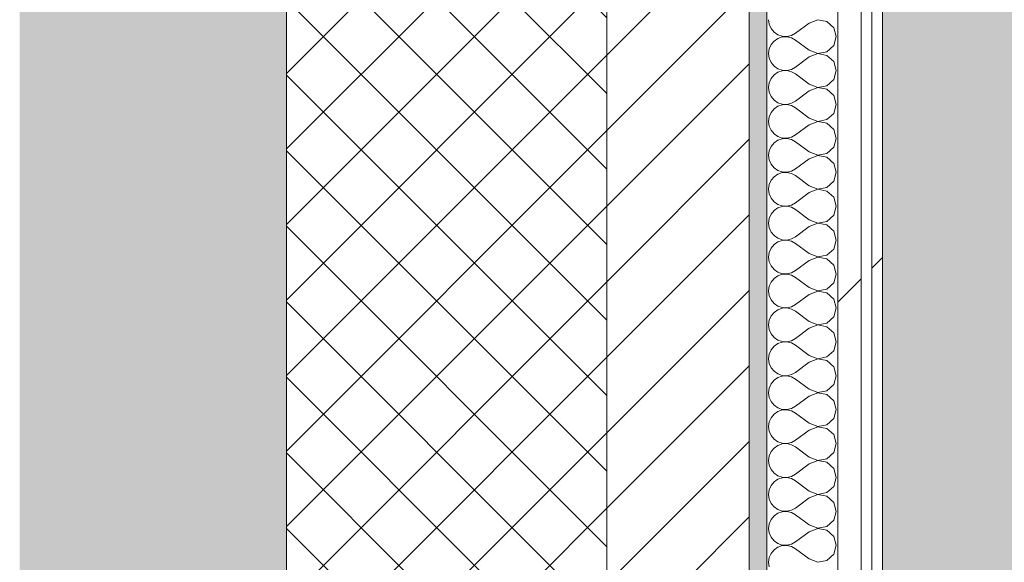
# Model space of a CAD drawing. Header units: millimetres. Extents: x -40968 to 13979, y -19284 to 4746.
# Tile 210 of 256: x -2101 to -1548, y -8038 to -7733. Entities that reach past the tile are written whole.
import ezdxf

# ---------------------------------------------------------------- set-up
doc = ezdxf.new("R2010")
doc.units = ezdxf.units.MM
doc.header["$MEASUREMENT"] = 0
doc.linetypes.add('Wipeout_Contour', pattern=[1000, 0, -1000])
for name, color, linetype in [('12_FAÇ_Façana', 7, 'Continuous'), ('Nuevo_08_E_Envans secs', 7, 'Continuous'), ('Nuevo_14_PAV_Soft Light Grey 0554', 7, 'Continuous')]:
    doc.layers.add(name, color=color, linetype=linetype)
for name, color, linetype, lineweight, true_color in [('12_FAÇ_Façana_Pluma_Nº__102', 7, 'Continuous', 5, 0xcccccc), ('12_FAÇ_Façana_Pluma_Nº__174', 7, 'Continuous', 13, 0xe4ad2c), ('12_FAÇ_Façana_Pluma_Nº__176', 7, 'Continuous', 15, 0x93a0c6), ('Nuevo_08_E_Envans secs_Pluma_Nº__102', 7, 'Continuous', 5, 0xcccccc), ('Nuevo_08_E_Envans secs_Pluma_Nº__171', 171, 'Continuous', 13, 0xaaaaff), ('Nuevo_08_E_Envans secs_Pluma_Nº__177', 7, 'Continuous', 15, 0xf7e046), ('Nuevo_14_PAV_Soft Light Grey 0554_Pluma_Nº__245', 7, 'Continuous', 13, 0xe8e8e8)]:
    doc.layers.add(name, color=color, linetype=linetype, lineweight=lineweight, true_color=true_color)
for name, color, linetype, lineweight in [('12_FAÇ_Façana_Pluma_Nº__2', 8, 'Continuous', 5), ('12_FAÇ_Façana_Pluma_Nº__7', 7, 'Continuous', 5), ('Nuevo_08_E_Envans secs_Pluma_Nº__1', 7, 'Continuous', 5)]:
    doc.layers.add(name, color=color, linetype=linetype, lineweight=lineweight)
pattern_1 = [(45, (0, 0), (-183.848, 183.848), [195, -65]), (45, (7e-14, 183.85), (-183.848, 183.848), [195, -65])]

# ---------------------------------------------------------------- blocks, each defined once
blk = doc.blocks.new('Forjado_1_1', base_point=(-23046.79, -1194.06))
at = {"layer": 'Nuevo_14_PAV_Soft Light Grey 0554_Pluma_Nº__245', "linetype": 'Continuous', "lineweight": 0, "true_color": 0xe8e8e8}
h = blk.add_hatch(color=254, dxfattribs=at)
h.paths.add_polyline_path([(-23046.79, -1194.06), (-1631.11, -1193.63), (-1631.11, -6938.97), (-1556.11, -6938.97), (-1556.11, -7503.98), (-1616.26, -7503.98), (-1616.05, -11935.98), (-1564.89, -11935.98), (-1564.89, -12491.98), (-2024.11, -12491.98), (-2024.11, -12338.98), (-6997.39, -12338.98), (-6997.39, -12391.98), (-3637.68, -12391.98), (-3638.94, -13690.72), (-3644.87, -17130.96), (428.17, -17130.98), (428.89, -16788.98), (778.89, -16788.98), (778.35, -17142.97), (2622.91, -17145.82), (2623.01, -17079.79), (3389.91, -17080.98), (3389.61, -17276.98), (5489.84, -17280.21), (5489.84, -17141.49), (5763.89, -17141.49), (5763.89, -16738.98), (6378.89, -16738.98), (6378.89, -12488.98), (5778.89, -12488.98), (5779.74, -11938.87), (6782.11, -11938.85), (6782.11, -9207.42), (6082.11, -9207.42), (6016.11, -7504.98), (6016.11, -9073.42), (2073.42, -9073.42), (2073.42, -5267.32), (5998.89, -5267.32), (5998.89, -1708.98), (5884.89, -967.98), (7332.11, -967.98), (7332.11, 1999.55), (-28277.4, 1999.55), (-23028.39, 1969.01)])
h.paths.add_polyline_path([(492.89, -5267.32), (1951.42, -5267.32), (1951.42, -9073.42), (492.89, -9073.42)], flags=0)
at = {"layer": 'Nuevo_14_PAV_Soft Light Grey 0554_Pluma_Nº__245', "color": 254, "linetype": 'Continuous', "lineweight": 13, "true_color": 0xe8e8e8, "flags": 128}
blk.add_lwpolyline([(428.17, -17130.98), (-3644.87, -17130.96), (-3638.94, -13690.72), (-3637.68, -12391.98), (-6997.39, -12391.98), (-6997.39, -12338.98), (-2024.11, -12338.98), (-2024.11, -12491.98), (-1564.89, -12491.98), (-1564.89, -11935.98), (-1616.05, -11935.98), (-1616.26, -7503.98), (-1556.11, -7503.98), (-1556.11, -6938.97), (-1631.11, -6938.97), (-1631.11, -1193.63), (-23046.79, -1194.06)], dxfattribs=at)
blk = doc.blocks.new('Muro_1_1', base_point=(-1681.11, -1193.98))
at = {"layer": '12_FAÇ_Façana_Pluma_Nº__102', "linetype": 'Continuous', "lineweight": 0, "true_color": 0xe5e5e5}
blk.add_hatch(color=254, dxfattribs=at).paths.add_polyline_path([(-2101.11, -10658.98), (-1951.11, -10658.98), (-1951.11, -7438.98), (-1971.11, -7438.98), (-1971.11, -6988.97), (-1951.11, -6988.97), (-1951.11, -1638.98), (-2101.11, -1638.98)])
at = {"layer": '12_FAÇ_Façana_Pluma_Nº__174', "linetype": 'Continuous', "lineweight": 13, "true_color": 0xe4ad2c}
h = blk.add_hatch(dxfattribs=at)
h.set_pattern_fill('SATE_Aislamiento_0001', color=42, style=0, pattern_type=2)
h.set_pattern_definition([(45, (0, 0), (-21.2132, 21.2132), []), (135, (0, 0), (21.2132, 21.2132), [])])
h.paths.add_polyline_path([(-1951.11, -7438.98), (-1951.11, -10658.98), (-1771.11, -10658.98), (-1771.11, -7438.98)])
at = {"layer": '12_FAÇ_Façana_Pluma_Nº__176', "linetype": 'Continuous', "lineweight": 0, "true_color": 0x495063}
blk.add_hatch(color=251, dxfattribs=at).paths.add_polyline_path([(-1691.11, -7438.98), (-1691.11, -10658.98), (-1681.11, -10658.98), (-1681.11, -7438.98)])
at = {"layer": '12_FAÇ_Façana_Pluma_Nº__2', "linetype": 'Continuous', "lineweight": 5}
h = blk.add_hatch(dxfattribs=at)
h.set_pattern_fill('Ceramic_0001', color=8, style=0, pattern_type=2)
h.set_pattern_definition([(45, (0, 0), (-21.2132, 21.2132), [])])
h.paths.add_polyline_path([(-1771.11, -7438.98), (-1771.11, -10658.98), (-1691.11, -10658.98), (-1691.11, -7438.98)])
at = {"layer": '12_FAÇ_Façana_Pluma_Nº__7', "color": 7, "linetype": 'Continuous', "lineweight": 5}
for p, q in [((-1951.11, -7438.98), (-1951.11, -10658.98)), ((-1771.11, -10658.98), (-1771.11, -7438.98)), ((-1691.11, -10658.98), (-1691.11, -7438.98))]:
    blk.add_line(p, q, dxfattribs=at)
at = {"layer": '12_FAÇ_Façana_Pluma_Nº__7', "color": 7, "linetype": 'Continuous', "lineweight": 5, "flags": 128}
blk.add_lwpolyline([(-1681.11, -10658.98), (-1681.11, -7438.98)], dxfattribs=at)
blk = doc.blocks.new('*X363')
at = {"layer": 'Nuevo_08_E_Envans secs_Pluma_Nº__102', "color": 254, "linetype": 'Continuous', "lineweight": 5, "true_color": 0xcccccc}
for p, q in [((-1680.16, -7733.33), (-1679.79, -7735.94)), ((-1679.79, -7735.94), (-1678.73, -7738.34)), ((-1657.3, -7735.24), (-1664.92, -7740.95)), ((-1652.44, -7733.37), (-1657.3, -7735.24)), ((-1647.33, -7734.34), (-1652.44, -7733.37)), ((-1643.48, -7737.85), (-1647.33, -7734.34)), ((-1642.06, -7742.86), (-1643.48, -7737.85)), ((-1678.73, -7738.34), (-1677.06, -7740.36)), ((-1677.06, -7740.36), (-1674.89, -7741.85)), ((-1674.89, -7741.85), (-1672.4, -7742.69)), ((-1672.4, -7743.02), (-1674.89, -7743.86)), ((-1672.4, -7742.69), (-1669.78, -7742.82)), ((-1669.78, -7742.9), (-1672.4, -7743.02)), ((-1669.78, -7742.82), (-1667.22, -7742.22)), ((-1667.22, -7743.49), (-1669.78, -7742.9)), ((-1667.22, -7742.22), (-1664.92, -7740.95)), ((-1664.92, -7744.76), (-1667.22, -7743.49)), ((-1643.48, -7747.86), (-1642.06, -7742.86)), ((-1678.73, -7747.37), (-1679.79, -7749.78)), ((-1677.06, -7745.35), (-1678.73, -7747.37)), ((-1674.89, -7743.86), (-1677.06, -7745.35)), ((-1657.3, -7750.48), (-1664.92, -7744.76)), ((-1647.33, -7751.38), (-1643.48, -7747.86)), ((-1679.79, -7749.78), (-1680.16, -7752.38)), ((-1680.16, -7752.38), (-1679.79, -7754.98)), ((-1657.3, -7754.29), (-1664.92, -7760)), ((-1657.3, -7750.48), (-1652.44, -7752.34)), ((-1652.44, -7752.42), (-1657.3, -7754.29)), ((-1652.44, -7752.34), (-1647.33, -7751.38)), ((-1647.33, -7753.39), (-1652.44, -7752.42)), ((-1643.48, -7756.9), (-1647.33, -7753.39)), ((-1679.79, -7754.98), (-1678.73, -7757.39)), ((-1678.73, -7757.39), (-1677.06, -7759.41)), ((-1677.06, -7759.41), (-1674.89, -7760.9)), ((-1667.22, -7761.27), (-1664.92, -7760)), ((-1642.06, -7761.9), (-1643.48, -7756.9)), ((-1677.06, -7764.4), (-1678.73, -7766.42)), ((-1674.89, -7762.91), (-1677.06, -7764.4)), ((-1674.89, -7760.9), (-1672.4, -7761.74)), ((-1672.4, -7762.07), (-1674.89, -7762.91)), ((-1672.4, -7761.74), (-1669.78, -7761.87)), ((-1669.78, -7761.94), (-1672.4, -7762.07)), ((-1669.78, -7761.87), (-1667.22, -7761.27)), ((-1667.22, -7762.54), (-1669.78, -7761.94)), ((-1664.92, -7763.81), (-1667.22, -7762.54)), ((-1657.3, -7769.52), (-1664.92, -7763.81)), ((-1643.48, -7766.91), (-1642.06, -7761.9)), ((-1679.79, -7768.83), (-1680.16, -7771.43)), ((-1678.73, -7766.42), (-1679.79, -7768.83)), ((-1657.3, -7769.52), (-1652.44, -7771.39)), ((-1652.44, -7771.39), (-1647.33, -7770.42)), ((-1647.33, -7770.42), (-1643.48, -7766.91)), ((-1680.16, -7771.43), (-1679.79, -7774.03)), ((-1679.79, -7774.03), (-1678.73, -7776.44)), ((-1678.73, -7776.44), (-1677.06, -7778.46)), ((-1657.3, -7773.33), (-1664.92, -7779.05)), ((-1652.44, -7771.47), (-1657.3, -7773.33)), ((-1647.33, -7772.43), (-1652.44, -7771.47)), ((-1643.48, -7775.95), (-1647.33, -7772.43)), ((-1642.06, -7780.95), (-1643.48, -7775.95)), ((-1677.06, -7778.46), (-1674.89, -7779.95)), ((-1674.89, -7781.96), (-1677.06, -7783.45)), ((-1674.89, -7779.95), (-1672.4, -7780.79)), ((-1672.4, -7781.12), (-1674.89, -7781.96)), ((-1672.4, -7780.79), (-1669.78, -7780.91)), ((-1669.78, -7780.99), (-1672.4, -7781.12)), ((-1669.78, -7780.91), (-1667.22, -7780.32)), ((-1667.22, -7781.59), (-1669.78, -7780.99)), ((-1667.22, -7780.32), (-1664.92, -7779.05)), ((-1664.92, -7782.86), (-1667.22, -7781.59)), ((-1643.48, -7785.96), (-1642.06, -7780.95)), ((-1679.79, -7787.87), (-1680.16, -7790.48)), ((-1678.73, -7785.47), (-1679.79, -7787.87)), ((-1677.06, -7783.45), (-1678.73, -7785.47)), ((-1657.3, -7788.57), (-1664.92, -7782.86)), ((-1647.33, -7789.47), (-1643.48, -7785.96)), ((-1680.16, -7790.48), (-1679.79, -7793.08)), ((-1679.79, -7793.08), (-1678.73, -7795.48)), ((-1657.3, -7792.38), (-1664.92, -7798.1)), ((-1657.3, -7788.57), (-1652.44, -7790.44)), ((-1652.44, -7790.51), (-1657.3, -7792.38)), ((-1652.44, -7790.44), (-1647.33, -7789.47)), ((-1647.33, -7791.48), (-1652.44, -7790.51)), ((-1643.48, -7794.99), (-1647.33, -7791.48)), ((-1678.73, -7795.48), (-1677.06, -7797.51)), ((-1677.06, -7797.51), (-1674.89, -7798.99)), ((-1667.22, -7799.37), (-1664.92, -7798.1)), ((-1642.06, -7800), (-1643.48, -7794.99)), ((-1677.06, -7802.49), (-1678.73, -7804.52)), ((-1674.89, -7801.01), (-1677.06, -7802.49)), ((-1674.89, -7798.99), (-1672.4, -7799.83)), ((-1672.4, -7800.17), (-1674.89, -7801.01)), ((-1672.4, -7799.83), (-1669.78, -7799.96)), ((-1669.78, -7800.04), (-1672.4, -7800.17)), ((-1669.78, -7799.96), (-1667.22, -7799.37)), ((-1667.22, -7800.63), (-1669.78, -7800.04)), ((-1664.92, -7801.9), (-1667.22, -7800.63)), ((-1657.3, -7807.62), (-1664.92, -7801.9)), ((-1643.48, -7805.01), (-1642.06, -7800)), ((-1679.79, -7806.92), (-1680.16, -7809.52)), ((-1680.16, -7809.52), (-1679.79, -7812.13)), ((-1678.73, -7804.52), (-1679.79, -7806.92)), ((-1657.3, -7807.62), (-1652.44, -7809.49)), ((-1652.44, -7809.56), (-1657.3, -7811.43)), ((-1652.44, -7809.49), (-1647.33, -7808.52)), ((-1647.33, -7810.53), (-1652.44, -7809.56)), ((-1647.33, -7808.52), (-1643.48, -7805.01)), ((-1679.79, -7812.13), (-1678.73, -7814.53)), ((-1678.73, -7814.53), (-1677.06, -7816.55)), ((-1657.3, -7811.43), (-1664.92, -7817.14)), ((-1643.48, -7814.04), (-1647.33, -7810.53)), ((-1642.06, -7819.05), (-1643.48, -7814.04)), ((-1677.06, -7816.55), (-1674.89, -7818.04)), ((-1674.89, -7820.05), (-1677.06, -7821.54)), ((-1674.89, -7818.04), (-1672.4, -7818.88)), ((-1672.4, -7819.21), (-1674.89, -7820.05)), ((-1672.4, -7818.88), (-1669.78, -7819.01)), ((-1669.78, -7819.09), (-1672.4, -7819.21)), ((-1669.78, -7819.01), (-1667.22, -7818.41)), ((-1667.22, -7819.68), (-1669.78, -7819.09)), ((-1667.22, -7818.41), (-1664.92, -7817.14)), ((-1664.92, -7820.95), (-1667.22, -7819.68)), ((-1657.3, -7826.67), (-1664.92, -7820.95)), ((-1643.48, -7824.05), (-1642.06, -7819.05)), ((-1679.79, -7825.97), (-1680.16, -7828.57)), ((-1678.73, -7823.56), (-1679.79, -7825.97)), ((-1677.06, -7821.54), (-1678.73, -7823.56)), ((-1647.33, -7827.57), (-1643.48, -7824.05)), ((-1680.16, -7828.57), (-1679.79, -7831.17)), ((-1679.79, -7831.17), (-1678.73, -7833.58)), ((-1657.3, -7830.48), (-1664.92, -7836.19)), ((-1657.3, -7826.67), (-1652.44, -7828.53)), ((-1652.44, -7828.61), (-1657.3, -7830.48)), ((-1652.44, -7828.53), (-1647.33, -7827.57)), ((-1647.33, -7829.58), (-1652.44, -7828.61)), ((-1643.48, -7833.09), (-1647.33, -7829.58)), ((-1678.73, -7833.58), (-1677.06, -7835.6)), ((-1677.06, -7835.6), (-1674.89, -7837.09)), ((-1674.89, -7837.09), (-1672.4, -7837.93)), ((-1669.78, -7838.06), (-1667.22, -7837.46)), ((-1667.22, -7837.46), (-1664.92, -7836.19)), ((-1642.06, -7838.1), (-1643.48, -7833.09)), ((-1678.73, -7842.61), (-1679.79, -7845.02)), ((-1677.06, -7840.59), (-1678.73, -7842.61)), ((-1674.89, -7839.1), (-1677.06, -7840.59)), ((-1672.4, -7838.26), (-1674.89, -7839.1)), ((-1672.4, -7837.93), (-1669.78, -7838.06)), ((-1669.78, -7838.13), (-1672.4, -7838.26)), ((-1667.22, -7838.73), (-1669.78, -7838.13)), ((-1664.92, -7840), (-1667.22, -7838.73)), ((-1657.3, -7845.71), (-1664.92, -7840)), ((-1647.33, -7846.61), (-1643.48, -7843.1)), ((-1643.48, -7843.1), (-1642.06, -7838.1)), ((-1679.79, -7845.02), (-1680.16, -7847.62)), ((-1680.16, -7847.62), (-1679.79, -7850.22)), ((-1657.3, -7845.71), (-1652.44, -7847.58)), ((-1652.44, -7847.66), (-1657.3, -7849.52)), ((-1652.44, -7847.58), (-1647.33, -7846.61)), ((-1647.33, -7848.62), (-1652.44, -7847.66)), ((-1643.48, -7852.14), (-1647.33, -7848.62)), ((-1679.79, -7850.22), (-1678.73, -7852.63)), ((-1678.73, -7852.63), (-1677.06, -7854.65)), ((-1657.3, -7849.52), (-1664.92, -7855.24)), ((-1642.06, -7857.14), (-1643.48, -7852.14)), ((-1677.06, -7859.64), (-1678.73, -7861.66)), ((-1677.06, -7854.65), (-1674.89, -7856.14)), ((-1674.89, -7858.15), (-1677.06, -7859.64)), ((-1674.89, -7856.14), (-1672.4, -7856.98)), ((-1672.4, -7857.31), (-1674.89, -7858.15)), ((-1672.4, -7856.98), (-1669.78, -7857.1)), ((-1669.78, -7857.18), (-1672.4, -7857.31)), ((-1669.78, -7857.1), (-1667.22, -7856.51)), ((-1667.22, -7857.78), (-1669.78, -7857.18)), ((-1667.22, -7856.51), (-1664.92, -7855.24)), ((-1664.92, -7859.05), (-1667.22, -7857.78)), ((-1657.3, -7864.76), (-1664.92, -7859.05)), ((-1643.48, -7862.15), (-1642.06, -7857.14)), ((-1679.79, -7864.06), (-1680.16, -7866.67)), ((-1678.73, -7861.66), (-1679.79, -7864.06)), ((-1657.3, -7864.76), (-1652.44, -7866.63)), ((-1647.33, -7865.66), (-1643.48, -7862.15)), ((-1680.16, -7866.67), (-1679.79, -7869.27)), ((-1679.79, -7869.27), (-1678.73, -7871.67)), ((-1657.3, -7868.57), (-1664.92, -7874.29)), ((-1652.44, -7866.71), (-1657.3, -7868.57)), ((-1652.44, -7866.63), (-1647.33, -7865.66)), ((-1647.33, -7867.67), (-1652.44, -7866.71)), ((-1643.48, -7871.18), (-1647.33, -7867.67)), ((-1678.73, -7871.67), (-1677.06, -7873.7)), ((-1677.06, -7873.7), (-1674.89, -7875.19)), ((-1674.89, -7875.19), (-1672.4, -7876.02)), ((-1672.4, -7876.36), (-1674.89, -7877.2)), ((-1672.4, -7876.02), (-1669.78, -7876.15)), ((-1669.78, -7876.23), (-1672.4, -7876.36)), ((-1669.78, -7876.15), (-1667.22, -7875.56)), ((-1667.22, -7876.82), (-1669.78, -7876.23)), ((-1667.22, -7875.56), (-1664.92, -7874.29)), ((-1642.06, -7876.19), (-1643.48, -7871.18)), ((-1643.48, -7881.2), (-1642.06, -7876.19)), ((-1678.73, -7880.71), (-1679.79, -7883.11)), ((-1677.06, -7878.68), (-1678.73, -7880.71)), ((-1674.89, -7877.2), (-1677.06, -7878.68)), ((-1664.92, -7878.1), (-1667.22, -7876.82)), ((-1657.3, -7883.81), (-1664.92, -7878.1)), ((-1647.33, -7884.71), (-1643.48, -7881.2)), ((-1679.79, -7883.11), (-1680.16, -7885.71)), ((-1680.16, -7885.71), (-1679.79, -7888.32)), ((-1657.3, -7883.81), (-1652.44, -7885.68)), ((-1652.44, -7885.75), (-1657.3, -7887.62)), ((-1652.44, -7885.68), (-1647.33, -7884.71)), ((-1647.33, -7886.72), (-1652.44, -7885.75)), ((-1643.48, -7890.23), (-1647.33, -7886.72)), ((-1679.79, -7888.32), (-1678.73, -7890.72)), ((-1678.73, -7890.72), (-1677.06, -7892.74)), ((-1677.06, -7892.74), (-1674.89, -7894.23)), ((-1657.3, -7887.62), (-1664.92, -7893.33)), ((-1642.06, -7895.24), (-1643.48, -7890.23)), ((-1677.06, -7897.73), (-1678.73, -7899.75)), ((-1674.89, -7896.24), (-1677.06, -7897.73)), ((-1674.89, -7894.23), (-1672.4, -7895.07)), ((-1672.4, -7895.4), (-1674.89, -7896.24)), ((-1672.4, -7895.07), (-1669.78, -7895.2)), ((-1669.78, -7895.28), (-1672.4, -7895.4)), ((-1669.78, -7895.2), (-1667.22, -7894.6)), ((-1667.22, -7895.87), (-1669.78, -7895.28)), ((-1667.22, -7894.6), (-1664.92, -7893.33)), ((-1664.92, -7897.14), (-1667.22, -7895.87)), ((-1657.3, -7902.86), (-1664.92, -7897.14)), ((-1643.48, -7900.25), (-1642.06, -7895.24)), ((-1679.79, -7902.16), (-1680.16, -7904.76)), ((-1678.73, -7899.75), (-1679.79, -7902.16)), ((-1657.3, -7902.86), (-1652.44, -7904.72)), ((-1652.44, -7904.72), (-1647.33, -7903.76)), ((-1647.33, -7903.76), (-1643.48, -7900.25)), ((-1680.16, -7904.76), (-1679.79, -7907.36)), ((-1679.79, -7907.36), (-1678.73, -7909.77)), ((-1657.3, -7906.67), (-1664.92, -7912.38)), ((-1652.44, -7904.8), (-1657.3, -7906.67)), ((-1647.33, -7905.77), (-1652.44, -7904.8)), ((-1643.48, -7909.28), (-1647.33, -7905.77)), ((-1642.06, -7914.29), (-1643.48, -7909.28)), ((-1678.73, -7909.77), (-1677.06, -7911.79)), ((-1677.06, -7911.79), (-1674.89, -7913.28)), ((-1674.89, -7913.28), (-1672.4, -7914.12)), ((-1672.4, -7914.45), (-1674.89, -7915.29)), ((-1672.4, -7914.12), (-1669.78, -7914.25)), ((-1669.78, -7914.32), (-1672.4, -7914.45)), ((-1669.78, -7914.25), (-1667.22, -7913.65)), ((-1667.22, -7914.92), (-1669.78, -7914.32)), ((-1667.22, -7913.65), (-1664.92, -7912.38)), ((-1664.92, -7916.19), (-1667.22, -7914.92)), ((-1643.48, -7919.29), (-1642.06, -7914.29)), ((-1678.73, -7918.8), (-1679.79, -7921.21)), ((-1677.06, -7916.78), (-1678.73, -7918.8)), ((-1674.89, -7915.29), (-1677.06, -7916.78)), ((-1657.3, -7921.9), (-1664.92, -7916.19)), ((-1647.33, -7922.8), (-1643.48, -7919.29)), ((-1679.79, -7921.21), (-1680.16, -7923.81)), ((-1680.16, -7923.81), (-1679.79, -7926.41)), ((-1657.3, -7925.71), (-1664.92, -7931.43)), ((-1657.3, -7921.9), (-1652.44, -7923.77)), ((-1652.44, -7923.85), (-1657.3, -7925.71)), ((-1652.44, -7923.77), (-1647.33, -7922.8)), ((-1647.33, -7924.81), (-1652.44, -7923.85)), ((-1643.48, -7928.33), (-1647.33, -7924.81)), ((-1679.79, -7926.41), (-1678.73, -7928.82)), ((-1678.73, -7928.82), (-1677.06, -7930.84)), ((-1677.06, -7930.84), (-1674.89, -7932.33)), ((-1667.22, -7932.7), (-1664.92, -7931.43)), ((-1642.06, -7933.33), (-1643.48, -7928.33)), ((-1677.06, -7935.83), (-1678.73, -7937.85)), ((-1674.89, -7934.34), (-1677.06, -7935.83)), ((-1674.89, -7932.33), (-1672.4, -7933.17)), ((-1672.4, -7933.5), (-1674.89, -7934.34)), ((-1672.4, -7933.17), (-1669.78, -7933.29)), ((-1669.78, -7933.37), (-1672.4, -7933.5)), ((-1669.78, -7933.29), (-1667.22, -7932.7)), ((-1667.22, -7933.97), (-1669.78, -7933.37)), ((-1664.92, -7935.24), (-1667.22, -7933.97)), ((-1657.3, -7940.95), (-1664.92, -7935.24)), ((-1643.48, -7938.34), (-1642.06, -7933.33)), ((-1679.79, -7940.25), (-1680.16, -7942.86)), ((-1680.16, -7942.86), (-1679.79, -7945.46)), ((-1678.73, -7937.85), (-1679.79, -7940.25)), ((-1657.3, -7940.95), (-1652.44, -7942.82)), ((-1652.44, -7942.82), (-1647.33, -7941.85)), ((-1647.33, -7941.85), (-1643.48, -7938.34)), ((-1679.79, -7945.46), (-1678.73, -7947.86)), ((-1678.73, -7947.86), (-1677.06, -7949.89)), ((-1657.3, -7944.76), (-1664.92, -7950.48)), ((-1652.44, -7942.9), (-1657.3, -7944.76)), ((-1647.33, -7943.86), (-1652.44, -7942.9)), ((-1643.48, -7947.37), (-1647.33, -7943.86)), ((-1642.06, -7952.38), (-1643.48, -7947.37)), ((-1677.06, -7949.89), (-1674.89, -7951.38)), ((-1674.89, -7953.39), (-1677.06, -7954.87)), ((-1674.89, -7951.38), (-1672.4, -7952.22)), ((-1672.4, -7952.55), (-1674.89, -7953.39)), ((-1672.4, -7952.22), (-1669.78, -7952.34)), ((-1669.78, -7952.42), (-1672.4, -7952.55)), ((-1669.78, -7952.34), (-1667.22, -7951.75)), ((-1667.22, -7953.01), (-1669.78, -7952.42)), ((-1667.22, -7951.75), (-1664.92, -7950.48)), ((-1664.92, -7954.29), (-1667.22, -7953.01)), ((-1643.48, -7957.39), (-1642.06, -7952.38)), ((-1679.79, -7959.3), (-1680.16, -7961.9)), ((-1678.73, -7956.9), (-1679.79, -7959.3)), ((-1677.06, -7954.87), (-1678.73, -7956.9)), ((-1657.3, -7960), (-1664.92, -7954.29)), ((-1647.33, -7960.9), (-1643.48, -7957.39)), ((-1680.16, -7961.9), (-1679.79, -7964.51)), ((-1679.79, -7964.51), (-1678.73, -7966.91)), ((-1657.3, -7963.81), (-1664.92, -7969.52)), ((-1657.3, -7960), (-1652.44, -7961.87)), ((-1652.44, -7961.94), (-1657.3, -7963.81)), ((-1652.44, -7961.87), (-1647.33, -7960.9)), ((-1647.33, -7962.91), (-1652.44, -7961.94)), ((-1643.48, -7966.42), (-1647.33, -7962.91)), ((-1678.73, -7966.91), (-1677.06, -7968.94)), ((-1677.06, -7968.94), (-1674.89, -7970.42)), ((-1674.89, -7970.42), (-1672.4, -7971.26)), ((-1667.22, -7970.8), (-1664.92, -7969.52)), ((-1642.06, -7971.43), (-1643.48, -7966.42)), ((-1678.73, -7975.95), (-1679.79, -7978.35)), ((-1677.06, -7973.92), (-1678.73, -7975.95)), ((-1674.89, -7972.43), (-1677.06, -7973.92)), ((-1672.4, -7971.59), (-1674.89, -7972.43)), ((-1672.4, -7971.26), (-1669.78, -7971.39)), ((-1669.78, -7971.47), (-1672.4, -7971.59)), ((-1669.78, -7971.39), (-1667.22, -7970.8)), ((-1667.22, -7972.06), (-1669.78, -7971.47)), ((-1664.92, -7973.33), (-1667.22, -7972.06)), ((-1657.3, -7979.05), (-1664.92, -7973.33)), ((-1643.48, -7976.44), (-1642.06, -7971.43)), ((-1679.79, -7978.35), (-1680.16, -7980.95)), ((-1680.16, -7980.95), (-1679.79, -7983.55)), ((-1657.3, -7979.05), (-1652.44, -7980.91)), ((-1652.44, -7980.99), (-1657.3, -7982.86)), ((-1652.44, -7980.91), (-1647.33, -7979.95)), ((-1647.33, -7981.96), (-1652.44, -7980.99)), ((-1647.33, -7979.95), (-1643.48, -7976.44)), ((-1679.79, -7983.55), (-1678.73, -7985.96)), ((-1678.73, -7985.96), (-1677.06, -7987.98)), ((-1657.3, -7982.86), (-1664.92, -7988.57)), ((-1643.48, -7985.47), (-1647.33, -7981.96)), ((-1642.06, -7990.48), (-1643.48, -7985.47)), ((-1677.06, -7987.98), (-1674.89, -7989.47)), ((-1674.89, -7991.48), (-1677.06, -7992.97)), ((-1674.89, -7989.47), (-1672.4, -7990.31)), ((-1672.4, -7990.64), (-1674.89, -7991.48)), ((-1672.4, -7990.31), (-1669.78, -7990.44)), ((-1669.78, -7990.51), (-1672.4, -7990.64)), ((-1669.78, -7990.44), (-1667.22, -7989.84)), ((-1667.22, -7991.11), (-1669.78, -7990.51)), ((-1667.22, -7989.84), (-1664.92, -7988.57)), ((-1664.92, -7992.38), (-1667.22, -7991.11)), ((-1657.3, -7998.1), (-1664.92, -7992.38)), ((-1643.48, -7995.48), (-1642.06, -7990.48)), ((-1679.79, -7997.4), (-1680.16, -8000)), ((-1678.73, -7994.99), (-1679.79, -7997.4)), ((-1677.06, -7992.97), (-1678.73, -7994.99)), ((-1657.3, -7998.1), (-1652.44, -7999.96)), ((-1647.33, -7998.99), (-1643.48, -7995.48)), ((-1680.16, -8000), (-1679.79, -8002.6)), ((-1679.79, -8002.6), (-1678.73, -8005.01)), ((-1657.3, -8001.9), (-1664.92, -8007.62)), ((-1652.44, -8000.04), (-1657.3, -8001.9)), ((-1652.44, -7999.96), (-1647.33, -7998.99)), ((-1647.33, -8001.01), (-1652.44, -8000.04)), ((-1643.48, -8004.52), (-1647.33, -8001.01)), ((-1678.73, -8005.01), (-1677.06, -8007.03)), ((-1677.06, -8007.03), (-1674.89, -8008.52)), ((-1674.89, -8008.52), (-1672.4, -8009.36)), ((-1669.78, -8009.49), (-1667.22, -8008.89)), ((-1667.22, -8008.89), (-1664.92, -8007.62)), ((-1642.06, -8009.52), (-1643.48, -8004.52)), ((-1678.73, -8014.04), (-1679.79, -8016.45)), ((-1677.06, -8012.02), (-1678.73, -8014.04)), ((-1674.89, -8010.53), (-1677.06, -8012.02)), ((-1672.4, -8009.69), (-1674.89, -8010.53)), ((-1672.4, -8009.36), (-1669.78, -8009.49)), ((-1669.78, -8009.56), (-1672.4, -8009.69)), ((-1667.22, -8010.16), (-1669.78, -8009.56)), ((-1664.92, -8011.43), (-1667.22, -8010.16)), ((-1657.3, -8017.14), (-1664.92, -8011.43)), ((-1647.33, -8018.04), (-1643.48, -8014.53)), ((-1643.48, -8014.53), (-1642.06, -8009.52)), ((-1679.79, -8016.45), (-1680.16, -8019.05)), ((-1680.16, -8019.05), (-1679.79, -8021.65)), ((-1657.3, -8017.14), (-1652.44, -8019.01)), ((-1652.44, -8019.09), (-1657.3, -8020.95)), ((-1652.44, -8019.01), (-1647.33, -8018.04)), ((-1647.33, -8020.05), (-1652.44, -8019.09)), ((-1643.48, -8023.56), (-1647.33, -8020.05)), ((-1679.79, -8021.65), (-1678.73, -8024.05)), ((-1678.73, -8024.05), (-1677.06, -8026.08)), ((-1657.3, -8020.95), (-1664.92, -8026.67)), ((-1642.06, -8028.57), (-1643.48, -8023.56)), ((-1677.06, -8031.06), (-1678.73, -8033.09)), ((-1677.06, -8026.08), (-1674.89, -8027.57)), ((-1674.89, -8029.58), (-1677.06, -8031.06)), ((-1674.89, -8027.57), (-1672.4, -8028.41)), ((-1672.4, -8028.74), (-1674.89, -8029.58)), ((-1672.4, -8028.41), (-1669.78, -8028.53)), ((-1669.78, -8028.61), (-1672.4, -8028.74)), ((-1669.78, -8028.53), (-1667.22, -8027.94)), ((-1667.22, -8029.2), (-1669.78, -8028.61)), ((-1667.22, -8027.94), (-1664.92, -8026.67)), ((-1664.92, -8030.48), (-1667.22, -8029.2)), ((-1657.3, -8036.19), (-1664.92, -8030.48)), ((-1643.48, -8033.58), (-1642.06, -8028.57)), ((-1679.79, -8035.49), (-1680.16, -8038.1)), ((-1678.73, -8033.09), (-1679.79, -8035.49)), ((-1657.3, -8036.19), (-1652.44, -8038.06)), ((-1647.33, -8037.09), (-1643.48, -8033.58)), ((-1680.16, -8038.1), (-1679.79, -8040.7)), ((-1652.44, -8038.06), (-1647.33, -8037.09))]:
    blk.add_line(p, q, dxfattribs=at)
blk = doc.blocks.new('Muro_122_1', base_point=(-1616.11, -10658.98))
at = {"layer": 'Nuevo_08_E_Envans secs_Pluma_Nº__1', "color": 7, "linetype": 'Continuous', "lineweight": 5, "flags": 128}
blk.add_lwpolyline([(-1681.11, -7438.98), (-1681.11, -10658.98)], dxfattribs=at)
at = {"color": 254, "linetype": 'Wipeout_Contour', "lineweight": 0, "ltscale": 36800.017837}
blk.add_wipeout([(-1628.11, -10658.98), (-1628.11, -7438.98), (-1641.11, -7438.98), (-1641.11, -10658.98)], dxfattribs=at).dxf.layer = 'Nuevo_08_E_Envans secs'
at = {"color": 254, "linetype": 'Wipeout_Contour', "lineweight": 0, "ltscale": 36788.711064}
blk.add_wipeout([(-1616.11, -10658.98), (-1616.11, -7438.98), (-1622.11, -7438.98), (-1622.11, -10658.98)], dxfattribs=at).dxf.layer = 'Nuevo_08_E_Envans secs'
at = {"layer": 'Nuevo_08_E_Envans secs_Pluma_Nº__171', "linetype": 'Continuous', "lineweight": 13, "true_color": 0xaaaaff}
h = blk.add_hatch(dxfattribs=at)
h.set_pattern_fill('Panellat_HPL_0001', color=161, style=0, pattern_type=2)
h.set_pattern_definition(pattern_1)
h.paths.add_polyline_path([(-1616.11, -10658.98), (-1616.11, -7438.98), (-1622.11, -7438.98), (-1622.11, -10658.98)])
at = {"layer": 'Nuevo_08_E_Envans secs_Pluma_Nº__177', "linetype": 'Continuous', "lineweight": 15, "true_color": 0xf7e046}
h = blk.add_hatch(dxfattribs=at)
h.set_pattern_fill('Panellat_HPL_0001', color=53, style=0, pattern_type=2)
h.set_pattern_definition(pattern_1)
h.paths.add_polyline_path([(-1628.11, -10658.98), (-1628.11, -7438.98), (-1641.11, -7438.98), (-1641.11, -10658.98)])
at = {"layer": 'Nuevo_08_E_Envans secs_Pluma_Nº__1', "color": 7, "linetype": 'Continuous', "lineweight": 5}
for p, q in [((-1641.11, -10658.98), (-1641.11, -7438.98)), ((-1628.11, -10658.98), (-1628.11, -7438.98)), ((-1622.11, -10658.98), (-1622.11, -7438.98))]:
    blk.add_line(p, q, dxfattribs=at)
at = {"layer": 'Nuevo_08_E_Envans secs_Pluma_Nº__1', "color": 7, "linetype": 'Continuous', "lineweight": 5, "flags": 128}
blk.add_lwpolyline([(-1616.11, -10658.98), (-1616.11, -7438.98)], dxfattribs=at)
at = {"layer": 'Nuevo_08_E_Envans secs', "color": 7, "lineweight": 20}
blk.add_blockref('*X363', (0, 0), dxfattribs=at)

msp = doc.modelspace()

# ---------------------------------------------------------------- block references
at = {"layer": '12_FAÇ_Façana', "color": 7, "lineweight": 20}
msp.add_blockref('Muro_1_1', (-1681.11, -1193.98), dxfattribs=at)
at = {"layer": 'Nuevo_14_PAV_Soft Light Grey 0554', "color": 254, "linetype": 'Continuous', "lineweight": 13, "true_color": 0xe8e8e8}
msp.add_blockref('Forjado_1_1', (-23046.79, -1194.06), dxfattribs=at)

# ---------------------------------------------------------------- next in the draw order: block references
at = {"layer": 'Nuevo_08_E_Envans secs', "color": 7, "lineweight": 20}
msp.add_blockref('Muro_122_1', (-1616.11, -10658.98), dxfattribs=at)

doc.saveas('drawing.dxf')
